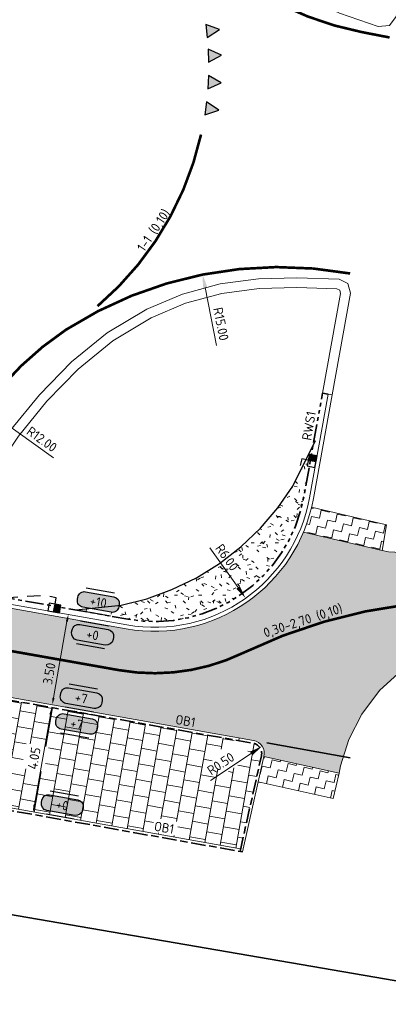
# Model space of a CAD drawing. Header units: metres. Extents: x 198714 to 199133, y 355604 to 356082.
# Tile 25 of 36: x 198764 to 198778, y 355971 to 356008. Entities that reach past the tile are written whole.
import ezdxf
from ezdxf.enums import TextEntityAlignment as Align

# ---------------------------------------------------------------- set-up
doc = ezdxf.new("R2010")
doc.units = ezdxf.units.M
for name, pattern in [('RI-HWA_KOLKAANSLUITING', [4.3, 2.5, -1.8]), ('VH-OPSLUITBAND_100X200', [16, 8, -2, 4, -2]), ('VH-RWSBAND_110X220', [24, 10, -2, 2, -2, 2, -2, 2, -2]), ('VW-1-1_STREEP', [2, 1, -1]), ('VW-30-270_STREEP', [3, 0.3, -2.7])]:
    doc.linetypes.add(name, pattern=pattern)
for name, color, linetype, lineweight in [('B-WE-VH-KANTVERHARDING-G', 253, 'Continuous', 5), ('N-WE-GR-GRAS_BERM-A', 86, 'Continuous', 5), ('N-WE-KG-WERKGRENS-200-G', 253, 'XX-WERKGRENS', 35), ('N-WE-VH-GOOT_TEGEL-G', 170, 'Continuous', 5), ('N-WE-VH-KANTOPSLUITING_OPSLUITBAND_100X200-G', 5, 'VH-OPSLUITBAND_100X200', 35), ('N-WE-VH-KANTOPSLUITING_TEKST-T', 7, 'VH-OPSLUITBAND_100X200', 35), ('N-WE-VH-KANTOPSLUITING_TROTTOIRBAND_RWS_110 220-G', 6, 'VH-RWSBAND_110X220', 35), ('N-WE-VH-KANTVERHARDING-G', 1, 'Continuous', 5), ('N-WE-VH-VERHARDING_HERSTRATEN-A', 252, 'Continuous', 5), ('N-WE-VH-VERHARDING_TEGEL-A', 252, 'Continuous', 5), ('N-WE-VW-MARKERING-T18', 7, 'Continuous', 18), ('N-WE-VW-MARKERING_DWARS-S', 7, 'Continuous', 25), ('N-WE-VW-MARKERING_DWARS_DRIEHOEK_5050-G', 7, 'VW-HAAIETAND50-L-N', 35), ('V-WE-VH-VERHARDING_ASFALT_TRAPSGEWIJSFREZEN-1_TRAP-A', 252, 'Continuous', 5), ('X-XX-AL-AANPIJLING-M', 7, 'Continuous', 18), ('X-XX-AL-HOOGTELABEL-S', 7, 'Continuous', 25)]:
    doc.layers.add(name, color=color, linetype=linetype, lineweight=lineweight)
for name, color, linetype in [('N-WE-RI-HWA_KOLK_RWS-S', 150, 'Continuous'), ('N-WE-RI-HWA_KOLKAANSLUITING_PVC-G', 150, 'RI-HWA_KOLKAANSLUITING'), ('N-WE-VW-MARKERING_LANGS_STREEP_11-G', 7, 'VW-1-1_STREEP'), ('N-WE-VW-MARKERING_LANGS_STREEP_30270-G', 7, 'VW-30-270_STREEP'), ('N-WE-VW-MARKERING_LANGS_STREEP_DOORGETROKKEN-G', 7, 'Continuous'), ('X-XX-WIPEOUT', 7, 'Continuous')]:
    doc.layers.add(name, color=color, linetype=linetype)
doc.layers.add('N-WE-VH-VERHARDING_ASFALT_DEKLAAG-G_ROOD', color=7, linetype='Continuous', lineweight=5, true_color=0xbf4040)
doc.layers.add('X-XX-HULPLIJNEN', color=4, linetype='Continuous', plot=False)
doc.styles.add('NLCS-ISO', font='NLCS-ISO.ttf')
doc.styles.add('NLCS-ISO-M200-T18', font='NLCS-ISO.ttf', dxfattribs={"height": 0.36})
doc.linetypes.add('VW-HAAIETAND50-L-N', pattern='A,0,-0.5,[150,NLCS.SHX,S=1,R=0,X=-0.625,Y=-0.25],-0.5', length=1)
doc.linetypes.add('XX-WERKGRENS', pattern='A,0,[137,NLCS.SHX,S=0.5,R=0,X=0,Y=0],-30', length=30)
doc.dimstyles.new('NLCS-M200-T18-PIJL-A', dxfattribs={"dimtxt": 0.36, "dimasz": 0.27, "dimexe": 0.4, "dimexo": 0.4, "dimgap": 0.14, "dimtad": 1, "dimlfac": -1, "dimzin": 0, "dimdsep": 46, "dimtxsty": 'NLCS-ISO-M200-T18', "dimcen": 0.5, "dimdle": 2, "dimclrd": 256, "dimclre": 256, "dimclrt": 256, "dimazin": 0, "dimtfac": 1, "dimtofl": 0, "dimtmove": 0, "dimatfit": 3, "dimfxl": 1, "dimtfillclr": 256, "dimtolj": 1, "dimtzin": 0, "dimlwd": 18, "dimlwe": 18, "dimarcsym": 0})
pattern_1 = [(347, (198720.2080290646, 356042.7723979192), (0.3747878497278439, 0.2341934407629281), [0.3125, -0.3125]), (76.99999999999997, (198720.5125197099, 356042.7021007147), (-0.2341934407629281, 0.3747878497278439), [0.3125, -0.3125])]

# ---------------------------------------------------------------- blocks, each defined once
blk = doc.blocks.new('N-SVW-MARKERING_DWARS_DRIEHOEK_50 50')
at = {"flags": 128}
blk.add_lwpolyline([(0.25, -0.5), (0.5, 0), (0, 0)], close=True, dxfattribs=at)
blk.add_solid([(0, 0), (0.5, 0), (0.25, -0.5), (0.5, 0)])
blk = doc.blocks.new('*D82')
at = {"layer": 'Defpoints', "color": 0, "ltscale": 0.2, "transparency": 16777216}
for p in [(198762.4698305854, 355993.5247936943), (198772.2248745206, 355986.5362947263)]:
    blk.add_point(p, dxfattribs=at)
at = {"layer": 'X-XX-AL-AANPIJLING-M', "lineweight": 18, "ltscale": 0.2, "transparency": 16777216}
blk.add_line((198765.0950563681, 355991.6440858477), (198762.8762907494, 355993.2336062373), dxfattribs=at)
at = {"layer": 'X-XX-AL-AANPIJLING-M', "ltscale": 0.2, "transparency": 16777216}
blk.add_solid([(198762.9248219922, 355993.3013495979), (198762.8277595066, 355993.1658628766), (198762.4698305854, 355993.5247936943)], dxfattribs=at)
at = {"layer": 'X-XX-AL-AANPIJLING-M', "ltscale": 0.2, "transparency": 16777216, "insert": (198764.655467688, 355992.3526490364), "char_height": 0.36, "attachment_point": 5, "rotation": 324.3822446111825, "style": 'NLCS-ISO-M200-T18'}
blk.add_mtext('\\A1;R12.00', dxfattribs=at)
blk = doc.blocks.new('*D83')
at = {"layer": 'Defpoints', "color": 0, "ltscale": 0.2, "transparency": 16777216}
for p in [(198770.7766944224, 355998.6264862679), (198773.6949853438, 355983.9131053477)]:
    blk.add_point(p, dxfattribs=at)
at = {"layer": 'X-XX-AL-AANPIJLING-M', "lineweight": 18, "ltscale": 0.2, "transparency": 16777216}
blk.add_line((198771.3117290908, 355995.9289591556), (198770.8739707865, 355998.1360402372), dxfattribs=at)
at = {"layer": 'X-XX-AL-AANPIJLING-M', "ltscale": 0.2, "transparency": 16777216}
blk.add_solid([(198770.9557117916, 355998.1522529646), (198770.7922297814, 355998.1198275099), (198770.7766944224, 355998.6264862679)], dxfattribs=at)
at = {"layer": 'X-XX-AL-AANPIJLING-M', "ltscale": 0.2, "transparency": 16777216, "insert": (198771.4758089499, 355996.7465029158), "char_height": 0.36, "attachment_point": 5, "rotation": 281.2185964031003, "style": 'NLCS-ISO-M200-T18'}
blk.add_mtext('\\A1;R15.00', dxfattribs=at)
blk = doc.blocks.new('*D85')
at = {"layer": 'Defpoints', "color": 0, "ltscale": 0.2, "transparency": 16777216}
for p in [(198765.3747091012, 356016.7342569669), (198759.0028360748, 356006.5657155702)]:
    blk.add_point(p, dxfattribs=at)
at = {"layer": 'X-XX-AL-AANPIJLING-M', "lineweight": 18, "ltscale": 0.2, "transparency": 16777216}
blk.add_line((198764.0259959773, 356014.5819157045), (198765.1092143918, 356016.310567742), dxfattribs=at)
at = {"layer": 'X-XX-AL-AANPIJLING-M', "ltscale": 0.2, "transparency": 16777216}
blk.add_solid([(198765.038599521, 356016.3548168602), (198765.1798292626, 356016.2663186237), (198765.3747091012, 356016.7342569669)], dxfattribs=at)
at = {"layer": 'X-XX-AL-AANPIJLING-M', "ltscale": 0.2, "transparency": 16777216, "insert": (198764.163696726, 356015.4043137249), "char_height": 0.36, "attachment_point": 5, "rotation": 57.927669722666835, "style": 'NLCS-ISO-M200-T18'}
blk.add_mtext('\\A1;R12.00', dxfattribs=at)
blk = doc.blocks.new('Mar200tekst18')
at = {"layer": 'N-WE-VW-MARKERING-T18', "style": 'NLCS-ISO'}
blk.add_attdef('TEKST18MAR200', text='', height=0.36, dxfattribs=at).set_placement((0, 0), align=Align.BOTTOM_CENTER)
blk = doc.blocks.new('TEKST TB')
at = {"style": 'NLCS-ISO'}
blk.add_attdef('TEKST_TROTTOIRBANDEN', text='', height=0.36, rotation=0.340705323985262, dxfattribs=at).set_placement((0, 0), align=Align.BOTTOM_CENTER)
blk = doc.blocks.new('*D117')
at = {"layer": 'Defpoints', "color": 0, "ltscale": 0.2, "transparency": 16777216}
for p in [(198765.0318798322, 355982.1297916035), (198765.0318798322, 355982.1297916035), (198764.3239100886, 355978.1537280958)]:
    blk.add_point(p, dxfattribs=at)
at = {"layer": 'X-XX-AL-AANPIJLING-M', "lineweight": 18, "ltscale": 0.2, "transparency": 16777216}
blk.add_line((198764.3712412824, 355978.4195471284), (198764.9845486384, 355981.8639725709), dxfattribs=at)
at = {"layer": 'X-XX-AL-AANPIJLING-M', "ltscale": 0.2, "transparency": 16777216}
for points in [[(198764.9402454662, 355981.8718611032), (198765.0288518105, 355981.8560840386), (198765.0318798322, 355982.1297916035)], [(198764.3269381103, 355978.4274356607), (198764.4155444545, 355978.4116585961), (198764.3239100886, 355978.1537280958)]]:
    blk.add_solid(points, dxfattribs=at)
at = {"layer": 'X-XX-AL-AANPIJLING-M', "ltscale": 0.2, "transparency": 16777216, "insert": (198764.362850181, 355980.1978560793), "char_height": 0.36, "attachment_point": 5, "rotation": 79.90384151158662, "style": 'NLCS-ISO-M200-T18'}
blk.add_mtext('\\A1;4.05', dxfattribs=at)
blk = doc.blocks.new('*D118')
at = {"layer": 'Defpoints', "color": 0, "ltscale": 0.2, "transparency": 16777216}
for p in [(198765.6600847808, 355985.6745565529), (198765.6600847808, 355985.6745565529), (198765.049364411, 355982.228451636)]:
    blk.add_point(p, dxfattribs=at)
at = {"layer": 'X-XX-AL-AANPIJLING-M', "lineweight": 18, "ltscale": 0.2, "transparency": 16777216}
blk.add_line((198765.0964797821, 355982.4943090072), (198765.6129694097, 355985.4086991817), dxfattribs=at)
at = {"layer": 'X-XX-AL-AANPIJLING-M', "ltscale": 0.2, "transparency": 16777216}
for points in [[(198765.5686598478, 355985.4165517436), (198765.6572789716, 355985.4008466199), (198765.6600847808, 355985.6745565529)], [(198765.0521702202, 355982.502161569), (198765.140789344, 355982.4864564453), (198765.049364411, 355982.228451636)]]:
    blk.add_solid(points, dxfattribs=at)
at = {"layer": 'X-XX-AL-AANPIJLING-M', "ltscale": 0.2, "transparency": 16777216, "insert": (198764.9360507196, 355983.4228541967), "char_height": 0.36, "attachment_point": 5, "rotation": 79.95035750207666, "style": 'NLCS-ISO-M200-T18'}
blk.add_mtext('\\A1;3.50', dxfattribs=at)
blk = doc.blocks.new('*D124')
at = {"layer": 'Defpoints', "color": 0, "ltscale": 0.2, "transparency": 16777216}
for p in [(198773.0417365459, 355980.655051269), (198772.6256546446, 355980.3777863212)]:
    blk.add_point(p, dxfattribs=at)
at = {"layer": 'X-XX-AL-AANPIJLING-M', "lineweight": 18, "ltscale": 0.2, "transparency": 16777216}
blk.add_line((198771.0778299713, 355979.346360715), (198772.6256546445, 355980.3777863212), dxfattribs=at)
at = {"layer": 'X-XX-AL-AANPIJLING-M', "ltscale": 0.2, "transparency": 16777216}
blk.add_solid([(198772.5794438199, 355980.4471333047), (198772.6718654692, 355980.3084393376), (198773.0417365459, 355980.655051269)], dxfattribs=at)
at = {"layer": 'X-XX-AL-AANPIJLING-M', "ltscale": 0.2, "transparency": 16777216, "insert": (198771.4662517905, 355979.989733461), "char_height": 0.36, "attachment_point": 5, "rotation": 33.67834127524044, "style": 'NLCS-ISO-M200-T18'}
blk.add_mtext('\\A1;R0.50', dxfattribs=at)
blk = doc.blocks.new('*D125')
at = {"layer": 'Defpoints', "color": 0, "ltscale": 0.2, "transparency": 16777216}
for p in [(198768.9414024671, 355991.1865327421), (198772.4153859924, 355986.2945557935)]:
    blk.add_point(p, dxfattribs=at)
at = {"layer": 'X-XX-AL-AANPIJLING-M', "lineweight": 18, "ltscale": 0.2, "transparency": 16777216}
blk.add_line((198771.0489524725, 355988.2187333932), (198772.1258873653, 355986.7022205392), dxfattribs=at)
at = {"layer": 'X-XX-AL-AANPIJLING-M', "ltscale": 0.2, "transparency": 16777216}
blk.add_solid([(198772.1938314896, 355986.7504703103), (198772.0579432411, 355986.653970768), (198772.4153859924, 355986.2945557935)], dxfattribs=at)
at = {"layer": 'X-XX-AL-AANPIJLING-M', "ltscale": 0.2, "transparency": 16777216, "insert": (198771.7035760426, 355987.8495884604), "char_height": 0.36, "attachment_point": 5, "rotation": 305.3800457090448, "style": 'NLCS-ISO-M200-T18'}
blk.add_mtext('\\A1;R6.00', dxfattribs=at)
blk = doc.blocks.new('N-SRI-HWA-KOLK_RWS-SO')
at = {"ltscale": 0.1}
blk.add_hatch(color=256, dxfattribs=at).paths.add_polyline_path([(0, -0.7499999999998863), (1.124999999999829, -0.7499999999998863), (1.124999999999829, 0.7499999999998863), (0, 0.7499999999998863)])
blk.add_line((0, -0.7499999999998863), (0, 0.7499999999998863), dxfattribs=at)
at = {"flags": 128}
blk.add_lwpolyline([(-1.125000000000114, -0.7499999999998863), (1.124999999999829, -0.7499999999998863), (1.124999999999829, 0.7499999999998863), (-1.125000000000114, 0.7499999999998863)], close=True, dxfattribs=at)
at = {"ltscale": 0.1, "flags": 128}
blk.add_lwpolyline([(0, -0.7499999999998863), (1.124999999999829, -0.7499999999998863), (1.124999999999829, 0.7499999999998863), (0, 0.7499999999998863)], close=True, dxfattribs=at)
blk = doc.blocks.new('SAL-HOOGTE-WEGPEIL-200-SO')
at = {"layer": 'X-XX-WIPEOUT', "true_color": 0xffffff}
h = blk.add_hatch(color=7, dxfattribs=at)
h.dxf.hatch_style = 1
h.paths.add_polyline_path([(0.5450000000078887, 0.3024999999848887), (-0.5450000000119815, 0.3024999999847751, 0.4142135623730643), (-0.8000000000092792, 0.0474999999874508), (-0.8000000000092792, -0.04250000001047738, 0.4142135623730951), (-0.5450000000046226, -0.297500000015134), (0.544999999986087, -0.297500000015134, 0.4142135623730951), (0.7999999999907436, -0.04250000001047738), (0.7999999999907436, 0.04750000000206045, 0.4142135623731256)])
blk.add_lwpolyline([(-0.8000000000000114, 0.04749999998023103, -0.414213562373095), (-0.5450000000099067, 0.3024999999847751), (0.5450000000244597, 0.3024999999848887, -0.414213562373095), (0.8000000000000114, 0.04749999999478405), (0.8000000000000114, -0.04250000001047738, -0.414213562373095), (0.5449999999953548, -0.297500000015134), (-0.5449999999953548, -0.297500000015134, -0.414213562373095), (-0.8000000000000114, -0.04250000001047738), (-0.8000000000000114, 0.04749999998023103)], format="xyb")
at = {"layer": 'X-XX-HULPLIJNEN'}
for p, q in [((-0.5450000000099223, 0.4524999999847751), (0.545000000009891, 0.4524999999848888)), ((0.5449999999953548, -0.447500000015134), (-0.5449999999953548, -0.447500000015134))]:
    blk.add_line(p, q, dxfattribs=at)
at = {"style": 'NLCS-ISO'}
blk.add_attdef('HOOGTE', text='', height=0.36, dxfattribs=at).set_placement((0, 0.002499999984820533), align=Align.MIDDLE_CENTER)

msp = doc.modelspace()

# ---------------------------------------------------------------- hatches: boundary and pattern name
at = {"layer": 'N-WE-GR-GRAS_BERM-A'}
h = msp.add_hatch(dxfattribs=at)
h.set_pattern_fill('AGR-GRAS_01', color=256, scale=0.04, pattern_type=2)
h.set_pattern_definition([(0, (198765.9442288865, 355985.4065327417), (1, 1), [0.12, -0.8]), (45, (198766.3442288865, 355985.6065327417), (-0.1131370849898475, 1.866761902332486), [0.12, -0.8]), (29.99999999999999, (198766.0242288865, 355985.5265327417), (0.2274613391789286, 1.286025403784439), [0.12, -0.8]), (15, (198766.2642288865, 355985.8865327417), (0.3856270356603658, 0.7244941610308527), [0.12, -0.8]), (135, (198766.1042288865, 355987.4065327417), (-0.02828427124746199, -0.6505382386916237), [0.12, -0.8]), (150, (198767.1442288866, 355985.8065327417), (0.2156921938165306, -0.5864101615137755), [0.12, -0.8]), (165, (198766.1842288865, 355985.4465327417), (0.1434520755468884, -0.7010146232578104), [0.12, -0.8]), (85, (198766.3442288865, 355985.8065327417), (-0.872677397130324, 1.040016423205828), [0.12, -0.8]), (99.99999999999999, (198765.9442288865, 355985.4065327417), (-1.112117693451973, 0.7787131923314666), [0.12, -0.7999999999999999])])
h.paths.add_polyline_path([(198772.0359474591, 355986.3047102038), (198770.3985471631, 355987.0043044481), (198769.611, 355986.622), (198768.654, 355986.273), (198767.682, 355986.026), (198767.5963789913, 355986.0172115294), (198767.5876044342, 355985.9676994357, -0.4142135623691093), (198767.2920190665, 355985.761109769), (198766.4885544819, 355985.903500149), (198765.9442288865, 355985.8476284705), (198767.9327845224, 355985.4952156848, 0.1872347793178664)])
h.paths.add_polyline_path([(198774.6294661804, 355990.159726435), (198774.8388646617, 355991.3197036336), (198774.7601371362, 355991.3339154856), (198774.8002390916, 355991.5560630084), (198774.7103867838, 355991.5722831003), (198774.213, 355990.563), (198773.642, 355989.738), (198772.98, 355988.963), (198772.236, 355988.252), (198771.417, 355987.618), (198770.538, 355987.072), (198770.3985471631, 355987.0043044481), (198772.0359474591, 355986.3047102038, 0.2098078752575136)])
h.paths.add_polyline_path([(198771.2467561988, 355987.7778414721), (198772.0179805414, 355986.6918225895), (198772.722425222, 355987.1920762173), (198771.9512008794, 355988.2780950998)], flags=25)
at = {"layer": 'N-WE-VH-VERHARDING_ASFALT_DEKLAAG-G_ROOD'}
h = msp.add_hatch(color=256, dxfattribs=at)
edge = h.paths.add_edge_path()
edge.add_line((198777.516, 355982.776), (198778.361, 355983.548))
edge.add_line((198778.361, 355983.548), (198779.332, 355984.154))
edge.add_line((198779.332, 355984.154), (198780.379, 355984.568))
edge.add_line((198780.379, 355984.568), (198781.447, 355984.784))
edge.add_line((198781.447, 355984.784), (198781.5990952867, 355987.8762471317))
edge.add_line((198781.5990952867, 355987.8762471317), (198779.754, 355987.967))
edge.add_line((198779.754, 355987.967), (198777.848, 355988.06))
edge.add_line((198777.848, 355988.06), (198777.6150000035, 355988.1089999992))
edge.add_line((198777.6150000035, 355988.1089999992), (198774.6119254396, 355988.8058460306))
edge.add_arc((198768.9414024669, 355991.1865327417), 6.150000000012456, 259.9503575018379, 337.22560777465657, ccw=False)
edge.add_line((198767.8682190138, 355985.1308926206), (198764.3412038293, 355985.755951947))
edge.add_line((198764.3412038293, 355985.755951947), (198761.3125632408, 355986.2926890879))
edge.add_arc((198761.4259891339, 355986.9327160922), 0.6499999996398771, 202.447674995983, 259.9503575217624, ccw=False)
edge.add_line((198760.8252405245, 355986.6845203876), (198759.839, 355983.669))
edge.add_line((198759.839, 355983.669), (198759.750565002, 355983.1673069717))
edge.add_line((198759.750565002, 355983.1673069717), (198772.7129053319, 355980.8701147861))
edge.add_arc((198772.6256546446, 355980.377786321), 0.499999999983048, -12.593674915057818, 79.9503574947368, ccw=False)
edge.add_line((198773.1136250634, 355980.2687685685), (198775.9700966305, 355979.6349958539))
edge.add_line((198775.9700966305, 355979.6349958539), (198776.032, 355979.914))
edge.add_line((198776.032, 355979.914), (198776.341, 355980.907))
edge.add_line((198776.341, 355980.907), (198776.836, 355981.878))
edge.add_line((198776.836, 355981.878), (198777.516, 355982.776))
at = {"layer": 'N-WE-VH-VERHARDING_HERSTRATEN-A', "lineweight": 9}
h = msp.add_hatch(dxfattribs=at)
h.set_pattern_fill('ANSI31', color=256, scale=0.1, angle=350.0000000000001)
h.set_pattern_definition([(35.00000000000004, (198720.3577778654, 356045.9082324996), (-0.1821105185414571, 0.2600807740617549), [])])
h.paths.add_polyline_path([(198781.2808462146, 355997.1668297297), (198780.7889030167, 355997.2565843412), (198779.7715196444, 355991.1264621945), (198780.278358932, 355991.1264621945)])
h.paths.add_polyline_path([(198776.2619279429, 355990.9864621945), (198782.301927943, 355990.9864621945), (198782.301927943, 355992.6131288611), (198776.2619279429, 355992.6131288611)], flags=9)
h.paths.add_polyline_path([(198780.3428159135, 355993.5438048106), (198781.407764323, 355993.364124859), (198781.5515082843, 355994.2160835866), (198780.4865598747, 355994.3957635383)], flags=9)
at = {"layer": 'N-WE-VH-VERHARDING_TEGEL-A'}
h = msp.add_hatch(dxfattribs=at)
h.set_pattern_fill('AVH-TEGEL_300X300_HALFST', color=256, scale=2, angle=260, pattern_type=2)
h.set_pattern_definition([(260, (0, 0), (0.1912534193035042, -0.6429791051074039), [0.5999999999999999, -0.5999999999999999]), (350.0000000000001, (0, 0), (0.1041889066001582, 0.5908846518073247), [])])
h.paths.add_polyline_path([(198783.4878752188, 355996.7641591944), (198781.2808462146, 355997.1668297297), (198779.754, 355987.967), (198781.5990952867, 355987.8762471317), (198781.9839332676, 355987.8564993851)])
h.paths.add_polyline_path([(198776.2619279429, 355990.9864621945), (198782.301927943, 355990.9864621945), (198782.301927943, 355992.6131288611), (198776.2619279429, 355992.6131288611)], flags=9)
h.paths.add_polyline_path([(198780.3428159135, 355993.5438048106), (198781.407764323, 355993.364124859), (198781.5515082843, 355994.2160835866), (198780.4865598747, 355994.3957635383)], flags=25)
h = msp.add_hatch(dxfattribs=at)
h.set_pattern_fill('AVH-TEGEL_300X300_HALFST', color=256, scale=2, angle=349.9999999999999, pattern_type=2)
h.set_pattern_definition([(349.9999999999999, (198753.5346649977, 355978.9402517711), (0.6429791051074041, 0.1912534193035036), [0.6, -0.6]), (79.99999999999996, (198753.5346649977, 355978.9402517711), (-0.5908846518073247, 0.1041889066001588), [])])
h.paths.add_polyline_path([(198756.1727769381, 355983.6998060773), (198755.8464285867, 355983.757641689), (198754.131665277, 355984.0469514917), (198753.8442515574, 355984.0991846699), (198753.156598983, 355980.1605131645), (198755.4784345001, 355979.7385540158)])
edge = h.paths.add_edge_path()
edge.add_line((198760.0286025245, 355983.0164748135), (198759.3288045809, 355979.0465109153))
edge.add_line((198759.3288045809, 355979.0465109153), (198772.2232141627, 355976.7418734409))
edge.add_line((198772.2232141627, 355976.7418734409), (198773.0160309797, 355980.290572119))
edge.add_arc((198772.6256546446, 355980.377786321), 0.4000000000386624, 347.4063250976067, 439.9503574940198)
edge.add_line((198772.6954551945, 355980.7716490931), (198760.0286025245, 355983.0164748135))
h.paths.add_polyline_path([(198754.710137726, 355981.4291806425), (198754.8672330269, 355982.3884017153), (198754.0145920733, 355982.5280419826), (198753.8574967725, 355981.5688209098)], flags=16)
h.paths.add_polyline_path([(198755.8956322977, 355982.4052647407), (198756.0478467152, 355983.328805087), (198755.515034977, 355983.416621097), (198755.3628205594, 355982.4930807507)], flags=16)
h.paths.add_polyline_path([(198754.2086939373, 355982.7040391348), (198754.364189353, 355983.6270327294), (198753.8316930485, 355983.7167416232), (198753.6761976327, 355982.7937480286)], flags=16)
h.paths.add_polyline_path([(198768.8513704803, 355977.3996219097), (198769.7739643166, 355977.2417719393), (198769.8650316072, 355977.7740376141), (198768.9424377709, 355977.9318875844)], flags=16)
h.paths.add_polyline_path([(198764.7406103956, 355979.6703159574), (198764.9102257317, 355980.6274024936), (198764.059482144, 355980.7781716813), (198763.8898668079, 355979.8210851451)], flags=16)
h.paths.add_polyline_path([(198771.524401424, 355979.5309844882), (198772.6328436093, 355980.2696183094), (198772.1537297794, 355980.9886078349), (198771.0452875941, 355980.2499740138)], flags=16)
at = {"layer": 'V-WE-VH-VERHARDING_ASFALT_TRAPSGEWIJSFREZEN-1_TRAP-A', "lineweight": 9}
h = msp.add_hatch(dxfattribs=at)
h.set_pattern_fill('AVH-ASFALT_FREESVAK', color=256, scale=0.2, angle=347, pattern_type=2)
h.set_pattern_definition(pattern_1)
h.paths.add_polyline_path([(198777.7816789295, 355989.0968924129), (198774.9236857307, 355989.7600731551, -0.04087568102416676), (198774.6119254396, 355988.8058460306), (198777.615, 355988.1090000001)])
h = msp.add_hatch(dxfattribs=at)
h.set_pattern_fill('AVH-ASFALT_FREESVAK', color=256, scale=0.2, angle=347, pattern_type=2)
h.set_pattern_definition(pattern_1)
h.paths.add_polyline_path([(198775.9700966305, 355979.6349958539), (198773.1136250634, 355980.2687685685), (198772.8955893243, 355979.292826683), (198775.7534914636, 355978.6587365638)])

# ---------------------------------------------------------------- linework, layer by layer
at = {"layer": 'B-WE-VH-KANTVERHARDING-G', "flags": 128}
for points in [[(198767.1496987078, 356023.5408637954), (198767.2475426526, 356021.8442687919), (198767.6281555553, 356018.8304974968), (198767.9760696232, 356017.3387147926), (198768.5093634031, 356015.900744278), (198769.2007395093, 356014.5402293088), (198770.0262967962, 356013.2579377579), (198770.9867999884, 356012.0719690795), (198772.0759146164, 356011.0020681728), (198773.2881415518, 356010.0537204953), (198774.5973795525, 356009.2459358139), (198775.989559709, 356008.5887701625), (198777.4669643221, 356008.0839902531), (198777.887653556, 356008.1177492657), (198778.1516303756, 356008.4556395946), (198778.645930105, 356011.4001668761), (198780.0219531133, 356019.5891571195)], [(198761.4072513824, 355988.9294249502), (198761.8390496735, 355989.9798054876), (198762.5811113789, 355991.3791218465), (198763.4633551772, 355992.6944120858), (198764.5668738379, 355994.0458445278), (198765.7833871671, 355995.2996804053), (198767.1415684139, 355996.4090808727), (198768.6480241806, 355997.3111320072), (198770.0112308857, 355997.8852205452), (198771.4391546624, 355998.2682973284), (198772.8998631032, 355998.4707517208), (198774.3696359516, 355998.5060585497), (198775.9760868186, 355998.4538412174), (198776.3109005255, 355998.2843844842), (198776.406515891, 355997.9210460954), (198775.7056141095, 355994.0383527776)], [(198761.7494638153, 355988.7887457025), (198762.1743938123, 355989.8224186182), (198762.8990366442, 355991.1888879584), (198763.7609457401, 355992.4738622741), (198764.8434517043, 355993.7995613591), (198766.0340321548, 355995.0266687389), (198767.3547663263, 355996.1054813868), (198768.8156978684, 355996.9802730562), (198770.1315280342, 355997.534409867), (198771.5127731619, 355997.9049639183), (198772.929800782, 355998.1013641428), (198774.368067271, 355998.1359141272), (198775.8821393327, 355998.0866995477), (198775.9954125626, 355998.0293694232), (198776.0278433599, 355997.9061323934), (198775.3414993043, 355994.1040825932)]]:
    msp.add_lwpolyline(points, dxfattribs=at)
at = {"layer": 'Defpoints', "ltscale": 0.2, "flags": 128}
msp.add_lwpolyline([(198765.9442288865, 355985.8476284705), (198767.682, 355986.026), (198768.654, 355986.273), (198769.611, 355986.622), (198770.538, 355987.072), (198771.417, 355987.618), (198772.236, 355988.252), (198772.98, 355988.963), (198773.642, 355989.738), (198774.213, 355990.563), (198775.07, 355992.302)], dxfattribs=at)
at = {"layer": 'N-WE-KG-WERKGRENS-200-G', "linetype": 'XX-WERKGRENS', "ltscale": 0.04, "flags": 128}
msp.add_lwpolyline([(198754.1132626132, 356056.4708694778), (198716.7641448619, 356056.4708694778), (198713.6017155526, 356038.0910300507), (198733.3120853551, 356034.6996701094), (198729.3354452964, 356011.587689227), (198724.1788751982, 355980.9976498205), (198783.3097771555, 355970.8223643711), (198788.4665547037, 356001.4136094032), (198792.4431947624, 356024.5255902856), (198807.2259721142, 356021.9820703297), (198813.1601038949, 356056.4708694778), (198754.1132626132, 356056.4708694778)], close=True, dxfattribs=at)
at = {"layer": 'N-WE-RI-HWA_KOLKAANSLUITING_PVC-G', "ltscale": 0.2, "flags": 128}
for points in [[(198774.8002390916, 355991.5560630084), (198774.5542155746, 355991.6004750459), (198774.454, 355991.21)], [(198765.15809314, 355986.0681943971), (198765.2017184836, 355986.3143586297), (198764.7085565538, 355986.3967680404), (198762.3253567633, 355986.2327441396)]]:
    msp.add_lwpolyline(points, dxfattribs=at)
at = {"layer": 'N-WE-VH-GOOT_TEGEL-G', "flags": 128}
msp.add_lwpolyline([(198761.4072421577, 355988.9294025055), (198761.2377319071, 355988.5168668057), (198760.8052849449, 355987.1256572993, 0.4516109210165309), (198761.3125632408, 355986.2926890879), (198767.8682190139, 355985.1308926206, 0.4132775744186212), (198774.9935809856, 355990.0939966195), (198775.7056141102, 355994.0383527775), (198775.558, 355994.065)], format="xyb", dxfattribs=at)
at = {"layer": 'N-WE-VH-KANTOPSLUITING_OPSLUITBAND_100X200-G', "ltscale": 0.07, "flags": 128}
msp.add_lwpolyline([(198772.2013904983, 355976.644189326), (198773.0160309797, 355980.290572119, 0.4272791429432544), (198772.6954551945, 355980.7716490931), (198760.021, 355983.0178221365)], format="xyb", dxfattribs=at)
msp.add_lwpolyline([(198759.3114448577, 355978.9480289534), (198772.3000527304, 355976.6265552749)], dxfattribs=at)
at = {"layer": 'N-WE-VH-KANTOPSLUITING_TROTTOIRBAND_RWS_110 220-G', "ltscale": 0.07, "flags": 128}
msp.add_lwpolyline([(198761.7494773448, 355988.7887786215), (198761.586193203, 355988.3913953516), (198761.158608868, 355987.0158292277, 0.4516109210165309), (198761.3771287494, 355986.657012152), (198767.9327845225, 355985.4952156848, 0.4132775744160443), (198774.6294661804, 355990.159726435), (198775.341499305, 355994.104082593), (198775.558, 355994.065)], format="xyb", dxfattribs=at)
at = {"layer": 'N-WE-VH-KANTVERHARDING-G', "flags": 128}
for points in [[(198761.338738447, 355986.4403876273), (198767.8943942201, 355985.2785911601, 0.4132775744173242), (198774.8459668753, 355990.120643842), (198775.558, 355994.065)], [(198772.2999213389, 355976.6265787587), (198773.1136250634, 355980.2687685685, 0.4272791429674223), (198772.7129053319, 355980.8701147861), (198759.750565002, 355983.1673069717)]]:
    msp.add_lwpolyline(points, format="xyb", dxfattribs=at)
for points in [[(198777.615, 355988.1090000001), (198777.7816789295, 355989.0968924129), (198774.9236857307, 355989.7600731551)], [(198777.615, 355988.1090000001), (198774.6119254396, 355988.8058460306)], [(198777.6150000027, 355988.1089999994), (198777.848, 355988.06), (198779.754, 355987.967), (198781.5990952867, 355987.8762471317)], [(198775.9700966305, 355979.6349958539), (198776.032, 355979.914), (198776.341, 355980.907), (198776.836, 355981.878), (198777.516, 355982.776), (198778.361, 355983.548), (198779.332, 355984.154), (198780.379, 355984.568), (198781.447, 355984.784)], [(198773.1136250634, 355980.2687685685), (198775.9700966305, 355979.6349958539)], [(198772.8955893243, 355979.292826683), (198775.7534914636, 355978.6587365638), (198775.9700966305, 355979.6349958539)], [(198759.3288045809, 355979.0465109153), (198772.2232141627, 355976.7418734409)]]:
    msp.add_lwpolyline(points, dxfattribs=at)
at = {"layer": 'N-WE-VW-MARKERING_DWARS_DRIEHOEK_5050-G', "ltscale": 0.6, "flags": 128}
msp.add_lwpolyline([(198773.2275941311, 355980.7789013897), (198776.391626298, 355980.215021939)], dxfattribs=at)
at = {"layer": 'N-WE-VW-MARKERING_LANGS_STREEP_11-G', "const_width": 0.1, "flags": 128}
msp.add_lwpolyline([(198766.7751745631, 355997.4229176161, 0.1632547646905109), (198770.716393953, 356003.9594612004)], format="xyb", dxfattribs=at)
at = {"layer": 'N-WE-VW-MARKERING_LANGS_STREEP_30270-G', "const_width": 0.1, "flags": 128}
msp.add_lwpolyline([(198767.5890168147, 355983.5554415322, 0.1578317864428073), (198772.3177053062, 355984.2106400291, -0.1240913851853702), (198781.8920495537, 355986.1897815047), (198782.5160307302, 355986.1628846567)], format="xyb", dxfattribs=at)
at = {"layer": 'N-WE-VW-MARKERING_LANGS_STREEP_DOORGETROKKEN-G', "ltscale": 5, "const_width": 0.1, "flags": 128}
for points in [[(198777.8965584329, 356007.660173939), (198776.8381601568, 356007.8656679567, -0.2033969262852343), (198769.0640770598, 356013.1057025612), (198768.9267503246, 356013.3122647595, -0.1752936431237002), (198766.4022477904, 356023.1991206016)], [(198776.3942861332, 355998.6682341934), (198776.3871921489, 355998.6695284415, 0.1903812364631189), (198765.5744920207, 355996.5249088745, 0.184636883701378), (198760.607106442, 355989.540868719, 0.1738525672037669)]]:
    msp.add_lwpolyline(points, format="xyb", dxfattribs=at)
msp.add_lwpolyline([(198760.5274725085, 355984.8068918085), (198767.5890168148, 355983.5554415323)], dxfattribs=at)

# ---------------------------------------------------------------- block references
at = {"layer": 'N-WE-RI-HWA_KOLK_RWS-S', "xscale": 0.2, "yscale": 0.2, "zscale": 0.2}
for p, rotation in [((198774.9477220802, 355991.5286894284), 79.76719894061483), ((198765.1319179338, 355985.9204958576), 349.9503575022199)]:
    msp.add_blockref('N-SRI-HWA-KOLK_RWS-SO', p, dxfattribs=dict(at, rotation=rotation))
at = {"layer": 'N-WE-VH-KANTOPSLUITING_TEKST-T'}
ref = msp.add_blockref('TEKST TB', (198775.1087112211, 355992.8145370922), dxfattribs=dict(at, rotation=79.76719894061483))
ref.add_attrib('TEKST_TROTTOIRBANDEN', 'RWS1', dxfattribs={"height": 0.3599999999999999, "rotation": 80.10790426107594, "style": 'NLCS-ISO'}).set_placement((198775.1087112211, 355992.8145370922), align=Align.BOTTOM_CENTER)
ref = msp.add_blockref('TEKST TB', (198770.0767860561, 355981.3372891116), dxfattribs=dict(at, rotation=349.950357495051))
ref.add_attrib('TEKST_TROTTOIRBANDEN', 'OB1', dxfattribs={"height": 0.3599999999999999, "rotation": 350.2910628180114, "style": 'NLCS-ISO'}).set_placement((198770.0767860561, 355981.3372891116), align=Align.BOTTOM_CENTER)
ref = msp.add_blockref('TEKST TB', (198769.2624612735, 355977.2710533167), dxfattribs=dict(at, rotation=349.8664392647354))
ref.add_attrib('TEKST_TROTTOIRBANDEN', 'OB1', dxfattribs={"height": 0.3599999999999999, "rotation": 350.2071445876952, "style": 'NLCS-ISO'}).set_placement((198769.2624612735, 355977.2710533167), align=Align.BOTTOM_CENTER)
at = {"layer": 'N-WE-VW-MARKERING-T18'}
for p, rotation, values in [((198769.1480265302, 356000.1567288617), 55.95642336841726, {'TEKST18MAR200': '1-1 (0,10)'}), ((198774.6823125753, 355985.1740265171), 18, {'TEKST18MAR200': '0,30-2,70 (0,10)'})]:
    msp.add_blockref('Mar200tekst18', p, dxfattribs=dict(at, rotation=rotation)).add_auto_attribs(values)
at = {"layer": 'N-WE-VW-MARKERING_DWARS-S'}
for p, rotation in [((198770.955038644, 356007.6645120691), 96.44607236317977), ((198771.0045243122, 356006.7139702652), 91.90121788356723), ((198770.9746632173, 356005.7067307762), 87.08952054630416), ((198770.8618473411, 356004.7146748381), 82.32193185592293)]:
    msp.add_blockref('N-SVW-MARKERING_DWARS_DRIEHOEK_50 50', p, dxfattribs=dict(at, rotation=rotation))
at = {"layer": 'X-XX-AL-HOOGTELABEL-S'}
for p, rotation, values in [((198766.8072951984, 355986.1491484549), 349.950357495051, {'HOOGTE': '+10'}), ((198766.5856784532, 355984.8986341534), 349.9503575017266, {'HOOGTE': '+0'}), ((198766.1581500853, 355982.4862246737), 349.950357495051, {'HOOGTE': '+7'}), ((198765.9836487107, 355981.5015677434), 349.950357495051, {'HOOGTE': '+7'}), ((198765.4331057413, 355978.4100713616), 349.8664392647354, {'HOOGTE': '+0'})]:
    msp.add_blockref('SAL-HOOGTE-WEGPEIL-200-SO', p, dxfattribs=dict(at, rotation=rotation)).add_auto_attribs(values)

# ---------------------------------------------------------------- dimensions: what is measured, and where the dimension line sits
at = {"layer": 'X-XX-AL-AANPIJLING-M', "ltscale": 0.2}
for center, mpoint, picture, middle in [((198759.0028360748, 356006.5657155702), (198765.3747091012, 356016.7342569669), '*D85', (198764.4348578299, 356015.2343971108)), ((198773.6949853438, 355983.9131053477), (198770.7766944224, 355998.6264862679), '*D83', (198771.1619234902, 355996.6842460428)), ((198772.2248745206, 355986.5362947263), (198762.4698305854, 355993.5247936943), '*D82', (198764.4691077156, 355992.0925145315)), ((198768.9414024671, 355991.1865327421), (198772.4153859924, 355986.2945557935), '*D125', (198771.4426706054, 355987.664309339)), ((198772.6256546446, 355980.3777863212), (198773.0417365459, 355980.655051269), '*D124', (198771.6437013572, 355979.7234410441))]:
    dim = msp.add_radius_dim(center=center, mpoint=mpoint, dimstyle='NLCS-M200-T18-PIJL-A', override={"dimasz": 0.5}, dxfattribs=at)
    dim.commit()
    dim.dimension.update_dxf_attribs({"geometry": picture, "text_midpoint": middle, "dimtype": 164})
dim = msp.add_linear_dim(base=(198765.6600847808, 355985.6745565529), p1=(198765.049364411, 355982.228451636), p2=(198765.6600847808, 355985.674556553), angle=79.95035750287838, dimstyle='NLCS-M200-T18-PIJL-A', dxfattribs=at)
dim.commit()
dim.dimension.update_dxf_attribs({"geometry": '*D118', "text_midpoint": (198765.2511409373, 355983.3670137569), "dimtype": 161})
dim = msp.add_aligned_dim(p1=(198764.3239100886, 355978.1537280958), p2=(198765.0318798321, 355982.1297916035), distance=-1.1461271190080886e-10, text='4.05', dimstyle='NLCS-M200-T18-PIJL-A', dxfattribs=at)
dim.commit()
dim.dimension.update_dxf_attribs({"geometry": '*D117', "text_midpoint": (198764.362850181, 355980.1978560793)})

doc.saveas('drawing.dxf')
